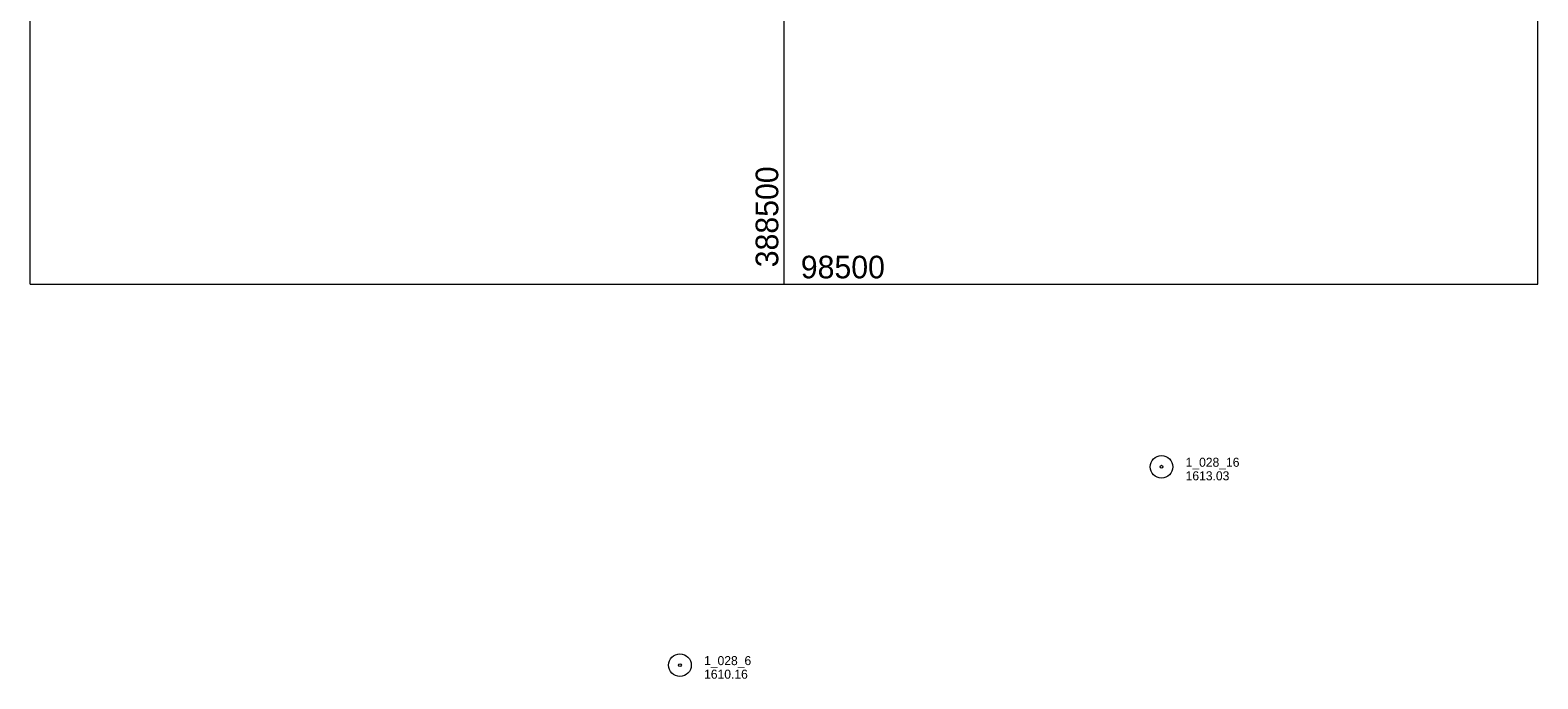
# Model space of a CAD drawing. Header units: feet. Extents: x 386650 to 389000, y 98149 to 99500.
# Tile 4 of 5: x 388000 to 389000, y 98238 to 98668. Entities that reach past the tile are written whole.
import ezdxf

# ---------------------------------------------------------------- set-up
doc = ezdxf.new("R2010")
doc.units = ezdxf.units.FT
doc.header["$MEASUREMENT"] = 0
doc.layers.add('E_MAP_GridLines', color=151, linetype='Continuous', lineweight=0)
doc.layers.add('E_MAP_PassPoints', color=161, linetype='Continuous', lineweight=0)
doc.styles.add('Style-IGR_FONT_0', font='IGR_FONT_0.shx')

# ---------------------------------------------------------------- blocks, each defined once
blk = doc.blocks.new('PP')
at = {"layer": 'E_MAP_PassPoints', "color": 40, "linetype": 'Continuous', "lineweight": 0}
for radius in [7.5, 0.96]:
    blk.add_circle((0, 0), radius, dxfattribs=at)

msp = doc.modelspace()

# ---------------------------------------------------------------- linework, layer by layer
at = {"layer": 'E_MAP_GridLines', "color": 161, "linetype": 'Continuous', "lineweight": 0}
for p, q in [((388000, 98500), (388000, 99500)), ((388500, 98500), (388500, 99500)), ((389000, 98500), (389000, 99500)), ((388000, 98500), (389000, 98500))]:
    msp.add_line(p, q, dxfattribs=at)

# ---------------------------------------------------------------- block references
at = {"layer": 'E_MAP_PassPoints', "color": 40, "linetype": 'Continuous', "lineweight": 0}
for p in [(388750.4, 98378.8), (388431, 98247.2)]:
    msp.add_blockref('PP', p, dxfattribs=at)

# ---------------------------------------------------------------- texts
at = {"layer": 'E_MAP_GridLines', "color": 161, "linetype": 'Continuous', "lineweight": 0, "style": 'Style-IGR_FONT_0'}
msp.add_text('  388500  ', height=15, rotation=90, dxfattribs=at).set_placement((388496.2, 98500))
msp.add_text('  98500  ', height=15, dxfattribs=at).set_placement((388500, 98503.8))
at = {"layer": 'E_MAP_PassPoints', "color": 40, "linetype": 'Continuous', "lineweight": 0, "style": 'Style-IGR_FONT_0'}
for s, p in [('1_028_16', (388766.4, 98378.8)), ('1613.03', (388766.4, 98369.8)), ('1_028_6', (388447, 98247.2)), ('1610.16', (388447, 98238.2))]:
    msp.add_text(s, height=6, dxfattribs=at).set_placement(p)

doc.saveas('drawing.dxf')
